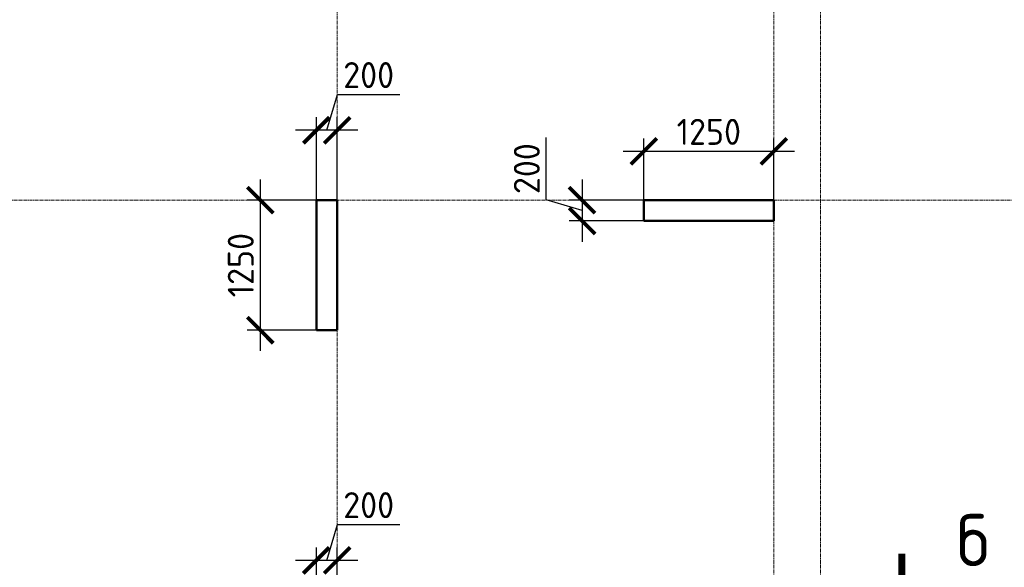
# Model space of a CAD drawing. Header units: millimetres. Extents: x 376598 to 1249954, y -318491 to -22134.
# Tile 26 of 256: x 452199 to 461669, y -135239 to -129974. Entities that reach past the tile are written whole.
import ezdxf

# ---------------------------------------------------------------- set-up
doc = ezdxf.new("R2010")
doc.units = ezdxf.units.MM
doc.linetypes.add('______5', pattern=[1100, 800, -100, 100, -100])
doc.linetypes.add('осевая', pattern=[50.8, 31.75, -6.35, 6.35, -6.35])
for name, color, linetype, lineweight in [('Конструкции 0.5', 5, 'Continuous', 50), ('Оси', 40, '______5', 18), ('РАЗМЕРЫ', 1, 'Continuous', 9), ('Узлы', 7, 'Continuous', 0)]:
    doc.layers.add(name, color=color, linetype=linetype, lineweight=lineweight)
doc.styles.add('GOST-2.304_Type-B', font='GOST_Common.ttf')
doc.dimstyles.new('СПДС', dxfattribs={"dimscale": 100, "dimtxt": 2.5, "dimasz": 2.5, "dimexe": 1.25, "dimexo": 0, "dimtad": 1, "dimdec": 0, "dimtxsty": 'GOST-2.304_Type-B', "dimblk": 'ARCHTICK', "dimcen": 2.5, "dimdle": 2, "dimadec": 0, "dimazin": 2, "dimtfac": 0.75, "dimtdec": 0, "dimtmove": 1, "dimatfit": 3, "dimfxl": 1, "dimtolj": 1, "dimarcsym": 1})

# ---------------------------------------------------------------- blocks, each defined once
blk = doc.blocks.new('оси 2.2-2.3')
at = {"layer": 'Оси', "color": 16, "linetype": 'осевая', "lineweight": 0, "transparency": 33554687}
for p, q in [((478554.9, -104267.9), (478554.9, -134893.5)), ((482754.9, -105027.5), (482754.9, -134138.1)), ((483204.9, -105027.5), (483204.9, -134138.1)), ((468076.3, -121995.4), (524372.9, -121995.4))]:
    blk.add_line(p, q, dxfattribs=at)
blk = doc.blocks.new('_ArchTick')
at = {"color": 0, "linetype": 'ByBlock', "const_width": 0.15}
blk.add_lwpolyline([(-0.5, -0.5), (0.5, 0.5)], dxfattribs=at)
blk = doc.blocks.new('*D161')
at = {"layer": 'DEFPOINTS', "color": 0, "lineweight": 0, "transparency": 16777216}
for p in [(455052, -131037.3), (455052, -131708.7), (455252, -131708.7)]:
    blk.add_point(p, dxfattribs=at)
at = {"layer": 'РАЗМЕРЫ', "color": 0, "lineweight": -2, "transparency": 16777216}
for p, q in [((455152, -131037.3), (455255.1, -130693.5)), ((455255.1, -130693.5), (455855.1, -130693.5)), ((455052, -131708.7), (455052, -130912.3)), ((455252, -131708.7), (455252, -130912.3)), ((455452, -131037.3), (454852, -131037.3))]:
    blk.add_line(p, q, dxfattribs=at)
at = {"layer": 'РАЗМЕРЫ', "color": 0, "lineweight": -2, "transparency": 16777216, "xscale": 250, "yscale": 250, "zscale": 250, "rotation": 180}
blk.add_blockref('_ArchTick', (455052, -131037.3), dxfattribs=at)
at = {"layer": 'РАЗМЕРЫ', "color": 0, "lineweight": -2, "transparency": 16777216, "xscale": 250, "yscale": 250, "zscale": 250}
blk.add_blockref('_ArchTick', (455252, -131037.3), dxfattribs=at)
at = {"layer": 'РАЗМЕРЫ', "color": 0, "lineweight": 0, "transparency": 16777216, "insert": (455555.1, -130506), "char_height": 250, "attachment_point": 5, "style": 'GOST-2.304_Type-B'}
blk.add_mtext('\\A1;200', dxfattribs=at)
blk = doc.blocks.new('*D162')
at = {"layer": 'DEFPOINTS', "color": 0, "lineweight": 0, "transparency": 16777216}
for p in [(455132, -131708.7), (454512.6, -132958.7), (455192, -132958.7)]:
    blk.add_point(p, dxfattribs=at)
at = {"layer": 'РАЗМЕРЫ', "color": 0, "lineweight": -2, "transparency": 16777216}
for p, q in [((454512.6, -131508.7), (454512.6, -133158.7)), ((455132, -131708.7), (454387.6, -131708.7)), ((455192, -132958.7), (454387.6, -132958.7))]:
    blk.add_line(p, q, dxfattribs=at)
at = {"layer": 'РАЗМЕРЫ', "color": 0, "lineweight": -2, "transparency": 16777216, "xscale": 250, "yscale": 250, "zscale": 250}
for p, rotation in [((454512.6, -131708.7), 90), ((454512.6, -132958.7), 270)]:
    blk.add_blockref('_ArchTick', p, dxfattribs=dict(at, rotation=rotation))
at = {"layer": 'РАЗМЕРЫ', "color": 0, "lineweight": 0, "transparency": 16777216, "insert": (454325.1, -132333.7), "char_height": 250, "attachment_point": 5, "rotation": 90, "style": 'GOST-2.304_Type-B'}
blk.add_mtext('\\A1;1250', dxfattribs=at)
blk = doc.blocks.new('*D166')
at = {"layer": 'DEFPOINTS', "color": 0, "lineweight": 0, "transparency": 16777216}
for p in [(458202, -131239.3), (458202, -131808.7), (459452.1, -131851.7)]:
    blk.add_point(p, dxfattribs=at)
at = {"layer": 'РАЗМЕРЫ', "color": 0, "lineweight": -2, "transparency": 16777216}
for p, q in [((458202, -131808.7), (458202, -131114.3)), ((459452.1, -131851.7), (459452.1, -131114.3)), ((459652.1, -131239.3), (458002, -131239.3))]:
    blk.add_line(p, q, dxfattribs=at)
at = {"layer": 'РАЗМЕРЫ', "color": 0, "lineweight": -2, "transparency": 16777216, "xscale": 250, "yscale": 250, "zscale": 250, "rotation": 180}
blk.add_blockref('_ArchTick', (458202, -131239.3), dxfattribs=at)
at = {"layer": 'РАЗМЕРЫ', "color": 0, "lineweight": -2, "transparency": 16777216, "xscale": 250, "yscale": 250, "zscale": 250}
blk.add_blockref('_ArchTick', (459452.1, -131239.3), dxfattribs=at)
at = {"layer": 'РАЗМЕРЫ', "color": 0, "lineweight": 0, "transparency": 16777216, "insert": (458827, -131051.8), "char_height": 250, "attachment_point": 5, "style": 'GOST-2.304_Type-B'}
blk.add_mtext('\\A1;1250', dxfattribs=at)
blk = doc.blocks.new('*D167')
at = {"layer": 'DEFPOINTS', "color": 0, "lineweight": 0, "transparency": 16777216}
for p in [(458281.7, -131708.7), (457607.8, -131908.7), (458281.7, -131908.7)]:
    blk.add_point(p, dxfattribs=at)
at = {"layer": 'РАЗМЕРЫ', "color": 0, "lineweight": -2, "transparency": 16777216}
for p, q in [((457264.1, -131705.6), (457264.1, -131105.6)), ((457607.8, -131508.7), (457607.8, -132108.7)), ((457607.8, -131808.7), (457264.1, -131705.6)), ((458281.7, -131708.7), (457482.8, -131708.7)), ((458281.7, -131908.7), (457482.8, -131908.7))]:
    blk.add_line(p, q, dxfattribs=at)
at = {"layer": 'РАЗМЕРЫ', "color": 0, "lineweight": -2, "transparency": 16777216, "xscale": 250, "yscale": 250, "zscale": 250}
for p, rotation in [((457607.8, -131708.7), 90), ((457607.8, -131908.7), 270)]:
    blk.add_blockref('_ArchTick', p, dxfattribs=dict(at, rotation=rotation))
at = {"layer": 'РАЗМЕРЫ', "color": 0, "lineweight": 0, "transparency": 16777216, "insert": (457076.6, -131405.6), "char_height": 250, "attachment_point": 5, "rotation": 90, "style": 'GOST-2.304_Type-B'}
blk.add_mtext('\\A1;200', dxfattribs=at)
blk = doc.blocks.new('*D345')
at = {"layer": 'DEFPOINTS', "color": 0, "lineweight": 0, "transparency": 16777216}
for p in [(455052, -135172.3), (455052, -135895.4), (455252.1, -135895.4)]:
    blk.add_point(p, dxfattribs=at)
at = {"layer": 'РАЗМЕРЫ', "color": 0, "lineweight": -2, "transparency": 16777216}
for p, q in [((455152, -135172.3), (455255.2, -134828.6)), ((455255.2, -134828.6), (455855.2, -134828.6)), ((455052, -135895.4), (455052, -135047.3)), ((455252.1, -135895.4), (455252.1, -135047.3)), ((455452.1, -135172.3), (454852, -135172.3))]:
    blk.add_line(p, q, dxfattribs=at)
at = {"layer": 'РАЗМЕРЫ', "color": 0, "lineweight": -2, "transparency": 16777216, "xscale": 250, "yscale": 250, "zscale": 250, "rotation": 180}
blk.add_blockref('_ArchTick', (455052, -135172.3), dxfattribs=at)
at = {"layer": 'РАЗМЕРЫ', "color": 0, "lineweight": -2, "transparency": 16777216, "xscale": 250, "yscale": 250, "zscale": 250}
blk.add_blockref('_ArchTick', (455252.1, -135172.3), dxfattribs=at)
at = {"layer": 'РАЗМЕРЫ', "color": 0, "lineweight": 0, "transparency": 16777216, "insert": (455555.2, -134641.1), "char_height": 250, "attachment_point": 5, "style": 'GOST-2.304_Type-B'}
blk.add_mtext('\\A1;200', dxfattribs=at)

msp = doc.modelspace()

# ---------------------------------------------------------------- linework, layer by layer
at = {"layer": 'Конструкции 0.5'}
for p, q in [((455132, -131708.7, 3100), (455052, -131708.7, 3100)), ((455052, -131708.7, 3100), (455052, -132958.7, 3100)), ((455252, -131708.7, 3100), (455132, -131708.7, 3100)), ((455252, -132958.7, 3100), (455252, -131708.7, 3100)), ((459452, -131708.7, 3100), (458202, -131708.7, 3100)), ((458202, -131708.7, 3100), (458202, -131908.7, 3100)), ((459452, -131908.7, 3100), (459452, -131708.7, 3100)), ((458202, -131908.7, 3100), (459452, -131908.7, 3100)), ((455052, -132958.7, 3100), (455132, -132958.7, 3100)), ((455132, -132958.7, 3100), (455252, -132958.7, 3100))]:
    msp.add_line(p, q, dxfattribs=at)
at = {"layer": 'Узлы', "color": 1, "linetype": 'Continuous', "lineweight": 0, "const_width": 70, "elevation": 3100}
msp.add_lwpolyline([(460683.5, -135107.6), (460683.5, -136107.6)], dxfattribs=at)

# ---------------------------------------------------------------- block references
at = {"layer": 'РАЗМЕРЫ', "color": 1}
msp.add_blockref('оси 2.2-2.3', (-23302.9, -9713.4, 3100), dxfattribs=at)

# ---------------------------------------------------------------- texts
at = {"layer": 'Узлы', "color": 1, "linetype": 'Continuous', "lineweight": 0, "insert": (461368.5, -134977.6, 3100), "char_height": 500, "attachment_point": 5, "style": 'GOST-2.304_Type-B'}
msp.add_mtext_dynamic_manual_height_columns('б', width=723.88, gutter_width=25, heights=[0], dxfattribs=at)

# ---------------------------------------------------------------- dimensions: what is measured, and where the dimension line sits
at = {"layer": 'РАЗМЕРЫ', "color": 1, "lineweight": 0}
for base, p1, p2, picture, middle in [((455052, -131037.3, 3100), (455252, -131708.7, 3100), (455052, -131708.7, 3100), '*D161', (455317.6, -130506, 3100)), ((458202, -131239.3, 3100), (459452.1, -131851.7, 3100), (458202, -131808.7, 3100), '*D166', (458827, -131051.8, 3100)), ((455052, -135172.3, 3100), (455252.1, -135895.4, 3100), (455052, -135895.4, 3100), '*D345', (455317.7, -134641.1, 3100))]:
    dim = msp.add_linear_dim(base=base, p1=p1, p2=p2, dimstyle='СПДС', dxfattribs=at)
    dim.commit()
    dim.dimension.update_dxf_attribs({"geometry": picture, "text_midpoint": middle})
for base, p1, p2, picture, middle in [((457607.8, -131908.7, 3100), (458281.7, -131708.7, 3100), (458281.7, -131908.7, 3100), '*D167', (457076.6, -131643.1, 3100)), ((454512.6, -132958.7, 3100), (455132, -131708.7, 3100), (455192, -132958.7, 3100), '*D162', (454325.1, -132333.7, 3100))]:
    dim = msp.add_linear_dim(base=base, p1=p1, p2=p2, angle=90, dimstyle='СПДС', dxfattribs=at)
    dim.commit()
    dim.dimension.update_dxf_attribs({"geometry": picture, "text_midpoint": middle})

doc.saveas('drawing.dxf')
